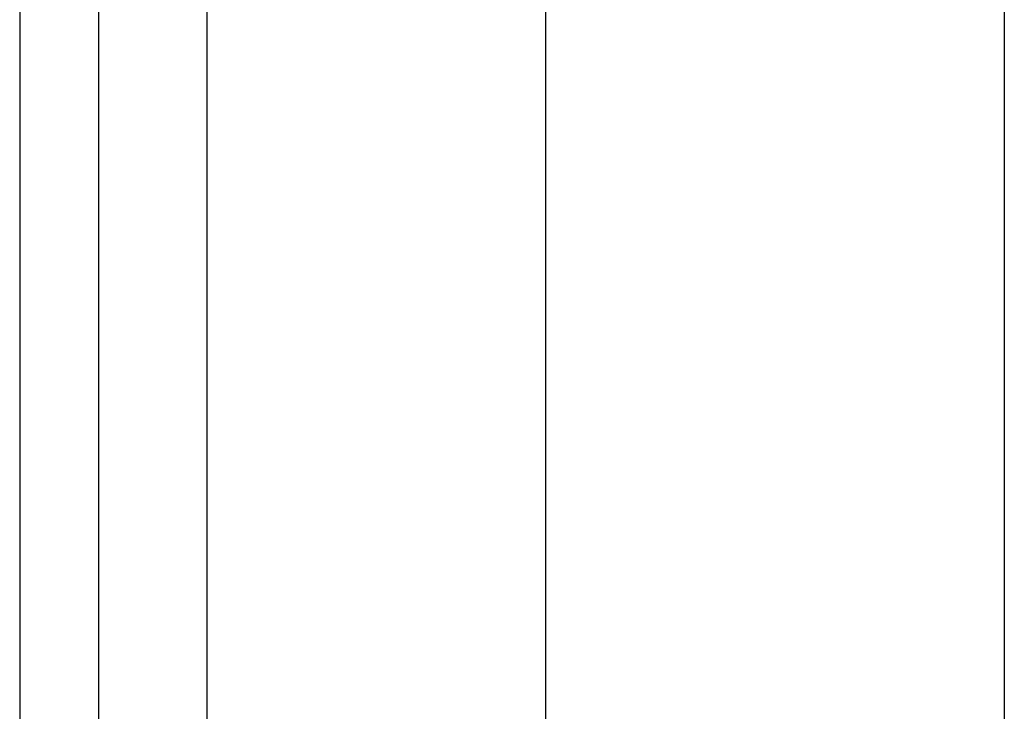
# Model space of a CAD drawing. Header units: inches. Extents: x 5 to 161, y 9 to 87.
# Tile 14 of 195: x 4.72 to 5.566, y 25.667 to 26.261. Entities that reach past the tile are written whole.
import ezdxf

# ---------------------------------------------------------------- set-up
doc = ezdxf.new("R2010")
doc.units = ezdxf.units.IN
doc.header["$MEASUREMENT"] = 0
doc.layers.add('Visible Edges(ANSI)', color=7, linetype='Continuous', lineweight=25)
doc.layers.add('Visible Tangent Edges(ANSI)', color=7, linetype='Continuous', lineweight=25)

msp = doc.modelspace()

# ---------------------------------------------------------------- linework, layer by layer
at = {"layer": 'Visible Edges(ANSI)'}
for p, q in [((4.7205, 62.51508), (4.7205, 21.03408)), ((4.7885, 21.03408), (4.7885, 62.51508)), ((5.17251, 25.50599), (5.17251, 41.39216)), ((5.56621, 41.39122), (5.56621, 25.50694))]:
    msp.add_line(p, q, dxfattribs=at)
at = {"layer": 'Visible Tangent Edges(ANSI)'}
msp.add_line((4.8815, 21.03408), (4.8815, 62.51508), dxfattribs=at)

doc.saveas('drawing.dxf')
